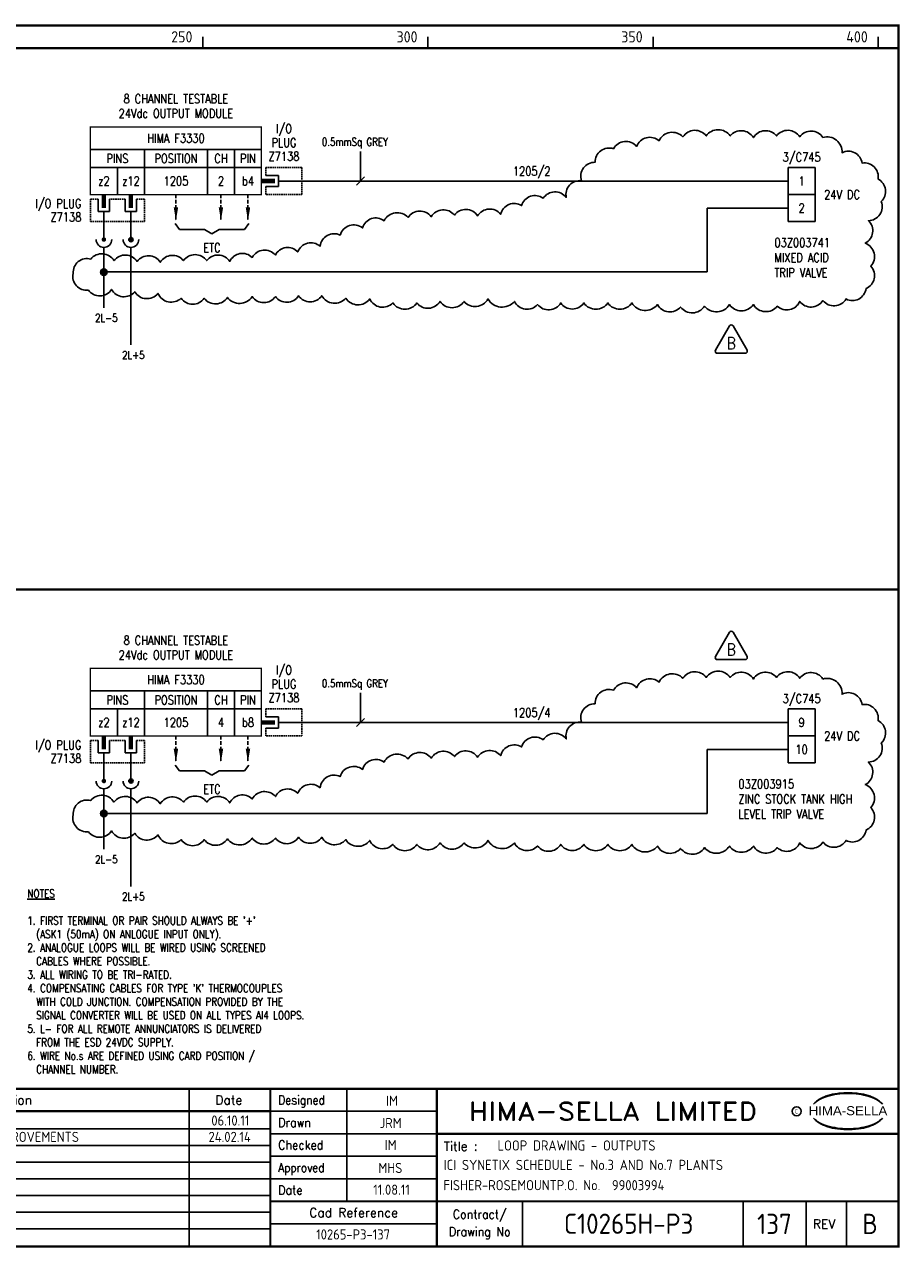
# Model space of a CAD drawing. Extents: x 14 to 405, y 0 to 275.
# Tile 2 of 2: x 210 to 405, y 0 to 272. Entities that reach past the tile are written whole.
import ezdxf
from ezdxf.enums import TextEntityAlignment as Align

# ---------------------------------------------------------------- set-up
doc = ezdxf.new("R2010")
doc.units = 0
doc.header["$LTSCALE"] = 0.25
doc.header["$MEASUREMENT"] = 0
doc.linetypes.add('HIDDEN2', pattern=[4.7625, 3.175, -1.5875])
doc.layers.get('0').update_dxf_attribs({"color": 41, "linetype": 'CONTINUOUS'})
for name, color, linetype in [('00-DRG_FRAME', 12, 'CONTINUOUS'), ('01-DRAW', 7, 'CONTINUOUS'), ('02-TEXT', 2, 'CONTINUOUS'), ('051-TEXT', 2, 'CONTINUOUS'), ('117', 7, 'CONTINUOUS'), ('DIM', 3, 'CONTINUOUS'), ('LAB', 2, 'CONTINUOUS'), ('RACK', 2, 'CONTINUOUS'), ('SLOT', 2, 'CONTINUOUS'), ('SNA', 2, 'CONTINUOUS'), ('TEXT', 2, 'CONTINUOUS'), ('TPOL', 3, 'CONTINUOUS'), ('XR_FUNCTION', 2, 'CONTINUOUS'), ('XR_MAIN', 2, 'CONTINUOUS')]:
    doc.layers.add(name, color=color, linetype=linetype)
doc.styles.add('ARIAL', font='ARIAL.TTF', dxfattribs={"height": 2.5})
doc.styles.add('CROSSREF', font='romans.shx', dxfattribs={"width": 0.8, "height": 2})
doc.styles.add('FUNCTION', font='ROMANS.shx', dxfattribs={"width": 0.8, "height": 2.5})
doc.styles.add('ISO', font='iso.shx')
doc.styles.add('PINS', font='ROMANS.shx', dxfattribs={"width": 0.8, "height": 2.5})
doc.styles.add('RACK', font='ROMANS.shx', dxfattribs={"width": 0.8, "height": 2.5})
doc.styles.add('ROMAND', font='ROMAND')
doc.styles.add('romans', font='romans.shx', dxfattribs={"width": 0.8, "height": 2.5})
doc.styles.add('SLOT', font='romans.shx', dxfattribs={"width": 0.8, "height": 2})
doc.styles.add('SYMBOL', font='ROMANS.shx', dxfattribs={"width": 0.8, "height": 20})

# ---------------------------------------------------------------- blocks, each defined once
blk = doc.blocks.new('A3-REVA')
at = {"layer": '051-TEXT', "style": 'ISO'}
for tag, p in [('DESIGNED', (292.01, 31.7)), ('A', (117.73, 27.28)), ('DES', (127.73, 27.28)), ('DRN', (137.73, 27.28)), ('CHKD', (147.73, 27.28)), ('APPD', (157.73, 27.28)), ('DATE', (256, 27.28)), ('DRAWN', (291.72, 26.77)), ('CHECKED', (291.72, 21.89)), ('APPD', (291.65, 16.79)), ('DATE', (291.92, 11.96))]:
    blk.add_attdef(tag, text='', height=2.25, dxfattribs=at).set_placement(p, align=Align.CENTER)
blk.add_attdef('DESCRIPTION', (165.03, 27.28), '', height=2.25, dxfattribs=at)
blk = doc.blocks.new('A3-REVB')
at = {"layer": '051-TEXT', "style": 'ISO'}
for tag, p in [('A', (124.85, -20.36)), ('DES', (134.85, -20.36)), ('DRN', (144.85, -20.36)), ('CHKD', (154.85, -20.36)), ('APPD', (164.85, -20.36)), ('DATE', (263.12, -20.36))]:
    blk.add_attdef(tag, text='', height=2.25, dxfattribs=at).set_placement(p, align=Align.CENTER)
blk.add_attdef('DESCRIPTION', (172.15, -20.36), '', height=2.25, dxfattribs=at)
blk = doc.blocks.new('A3-TITLE')
at = {"layer": '051-TEXT', "style": 'ISO'}
blk.add_attdef('TITLE_1', (315.46, 21.78), '', height=2.25, dxfattribs=at)
for tag, p in [('DRGNO', (376.96, 3.24)), ('REV.', (398.2, 3.24))]:
    blk.add_attdef(tag, text='', height=4.5, dxfattribs=at).set_placement(p, align=Align.CENTER)
blk = doc.blocks.new('A3-CONTRACT')
at = {"layer": '051-TEXT', "color": 41, "style": 'ISO'}
for tag, height, p in [('SCALE', 2.25, (106.71, 31.82)), ('DIMS', 2.25, (106.71, 26.8)), ('CONTRACT', 4.5, (344.94, 3.1)), ('CAD-REF', 2.25, (283.73, 1.84))]:
    blk.add_attdef(tag, text='', height=height, dxfattribs=at).set_placement(p, align=Align.CENTER)
for tag, p in [('TITLE_2', (303.86, 17.28)), ('TITLE_3', (303.79, 12.78))]:
    blk.add_attdef(tag, p, '', height=2.25, dxfattribs=at)
blk = doc.blocks.new('DOT')
for radius in [0.75, 0.65, 0.55, 0.45, 0.35, 0.25, 0.15, 0.05]:
    blk.add_circle((0, 0), radius)
blk = doc.blocks.new('F3330-02')
for p, q in [((-38, 7), (0, 7)), ((-26, 7), (-26, -3)), ((-12, 7), (-12, -3)), ((-6, 7), (-6, -3)), ((-38, 3), (0, 3)), ((-32, 3), (-32, -3)), ((1, 1.25), (3.75, 1.25)), ((3.75, 1.25), (3.75, -1.25)), ((3.75, 0), (9, 0)), ((3.75, -1.25), (1, -1.25)), ((-36.25, -4), (-36.25, -6.75)), ((-33.75, -6.75), (-33.75, -4)), ((-30.25, -4), (-30.25, -6.75)), ((-27.75, -6.75), (-27.75, -4)), ((-36.25, -6.75), (-33.75, -6.75)), ((-35, -6.75), (-35, -9)), ((-30.25, -6.75), (-27.75, -6.75)), ((-29, -6.75), (-29, -9))]:
    blk.add_line(p, q)
at = {"const_width": 0.3}
blk.add_lwpolyline([(0, -3), (-38, -3), (-38, 12), (0, 12)], close=True, dxfattribs=at)
at = {"color": 3, "linetype": 'HIDDEN2', "ltscale": 0.4}
for points in [[(1, 1.25), (1, 3), (9, 3), (9, -3), (1, -3), (1, -1.25)], [(-36.25, -4), (-38, -4), (-38, -9), (-26, -9), (-26, -4), (-27.75, -4)], [(-30.25, -4), (-33.75, -4)]]:
    blk.add_lwpolyline(points, dxfattribs=at)
blk.add_lwpolyline([(3, 0, 1, 1, 0), (0, 0, 0.5, 0.5, 0)], format="xyseb")
at = {"const_width": 1}
for points in [[(-35, -6), (-35, -3)], [(-29, -6), (-29, -3)]]:
    blk.add_lwpolyline(points, dxfattribs=at)
at = {"layer": 'LAB', "style": 'PINS', "width": 0.8, "flags": 1}
blk.add_attdef('LAB1', text='', height=1.5, dxfattribs=at).set_placement((-41, -1), align=Align.RIGHT)
at = {"layer": 'RACK', "style": 'RACK', "width": 0.8}
blk.add_attdef('SLOT', text='', height=2, dxfattribs=at).set_placement((-19, 0), align=Align.MIDDLE)
at = {"layer": 'SLOT', "style": 'SLOT', "width": 0.8}
blk.add_attdef('ADD1', text='', height=2, dxfattribs=at).set_placement((-9, 0), align=Align.MIDDLE)
at = {"layer": 'SNA', "style": 'SYMBOL', "width": 0.8, "flags": 1}
blk.add_attdef('SNA', text='', height=1.5, dxfattribs=at).set_placement((-41, 5), align=Align.RIGHT)
at = {"layer": 'TEXT', "style": 'romans', "width": 0.8}
for s, p in [('8 CHANNEL TESTABLE', (-19, 17.25)), ('24Vdc OUTPUT MODULE', (-19, 14))]:
    blk.add_text(s, height=2, dxfattribs=at).set_placement(p, align=Align.CENTER)
for s, p in [('I/O', (5, 11.5)), ('HIMA F3330', (-19, 9.5)), ('PLUG', (5, 8.5)), ('PINS', (-32, 5)), ('POSITION', (-19, 5)), ('CH', (-9, 5)), ('PIN', (-3, 5)), ('Z7138', (5, 5.5)), ('z2', (-35, 0)), ('z12', (-29, 0)), ('b4', (-3, 0))]:
    blk.add_text(s, height=2, dxfattribs=at).set_placement(p, align=Align.MIDDLE)
for s, p in [('I/O PLUG', (-40, -5)), ('Z7138', (-40, -8))]:
    blk.add_text(s, height=2, dxfattribs=at).set_placement(p, align=Align.MIDDLE_RIGHT)
at = {"layer": 'TPOL', "color": 2, "style": 'PINS', "width": 0.8}
blk.add_attdef('CN1', text='', height=2, dxfattribs=at).set_placement((-3, 0), align=Align.MIDDLE)
at = {"layer": 'TPOL', "style": 'PINS', "width": 0.8, "flags": 1}
blk.add_attdef('CN2', text='', height=1, dxfattribs=at).set_placement((9, 0), align=Align.MIDDLE_RIGHT)
for tag, p in [('CN3', (-35, -9)), ('CN4', (-29, -9))]:
    blk.add_attdef(tag, text='', height=1, dxfattribs=at).set_placement(p, align=Align.BOTTOM_CENTER)
at = {"layer": 'XR_FUNCTION', "style": 'FUNCTION', "width": 0.8, "flags": 1}
blk.add_attdef('XR_FUNCTION', text='', height=1.5, dxfattribs=at).set_placement((-41, 7), align=Align.RIGHT)
at = {"layer": 'XR_MAIN', "style": 'CROSSREF', "width": 0.8, "flags": 1}
blk.add_attdef('XR_MAIN', text='', height=1.5, dxfattribs=at).set_placement((-41, 1), align=Align.RIGHT)
blk = doc.blocks.new('F3330-04')
for p, q in [((-38, 7), (0, 7)), ((-26, 7), (-26, -3)), ((-12, 7), (-12, -3)), ((-6, 7), (-6, -3)), ((-38, 3), (0, 3)), ((-32, 3), (-32, -3)), ((1, 1.25), (3.75, 1.25)), ((3.75, 1.25), (3.75, -1.25)), ((3.75, 0), (9, 0)), ((3.75, -1.25), (1, -1.25)), ((-36.25, -4), (-36.25, -6.75)), ((-33.75, -6.75), (-33.75, -4)), ((-30.25, -4), (-30.25, -6.75)), ((-27.75, -6.75), (-27.75, -4)), ((-36.25, -6.75), (-33.75, -6.75)), ((-35, -6.75), (-35, -9)), ((-30.25, -6.75), (-27.75, -6.75)), ((-29, -6.75), (-29, -9))]:
    blk.add_line(p, q)
at = {"const_width": 0.3}
blk.add_lwpolyline([(0, -3), (-38, -3), (-38, 12), (0, 12)], close=True, dxfattribs=at)
at = {"color": 3, "linetype": 'HIDDEN2', "ltscale": 0.4}
for points in [[(1, 1.25), (1, 3), (9, 3), (9, -3), (1, -3), (1, -1.25)], [(-36.25, -4), (-38, -4), (-38, -9), (-26, -9), (-26, -4), (-27.75, -4)], [(-30.25, -4), (-33.75, -4)]]:
    blk.add_lwpolyline(points, dxfattribs=at)
blk.add_lwpolyline([(3, 0, 1, 1, 0), (0, 0, 0.5, 0.5, 0)], format="xyseb")
at = {"const_width": 1}
for points in [[(-35, -6), (-35, -3)], [(-29, -6), (-29, -3)]]:
    blk.add_lwpolyline(points, dxfattribs=at)
at = {"layer": 'LAB', "style": 'PINS', "width": 0.8, "flags": 1}
blk.add_attdef('LAB1', text='', height=1.5, dxfattribs=at).set_placement((-41, -1), align=Align.RIGHT)
at = {"layer": 'RACK', "style": 'RACK', "width": 0.8}
blk.add_attdef('SLOT', text='', height=2, dxfattribs=at).set_placement((-19, 0), align=Align.MIDDLE)
at = {"layer": 'SLOT', "style": 'SLOT', "width": 0.8}
blk.add_attdef('ADD1', text='', height=2, dxfattribs=at).set_placement((-9, 0), align=Align.MIDDLE)
at = {"layer": 'SNA', "style": 'SYMBOL', "width": 0.8, "flags": 1}
blk.add_attdef('SNA', text='', height=1.5, dxfattribs=at).set_placement((-41, 5), align=Align.RIGHT)
at = {"layer": 'TEXT', "style": 'romans', "width": 0.8}
for s, p in [('8 CHANNEL TESTABLE', (-19, 17.25)), ('24Vdc OUTPUT MODULE', (-19, 14))]:
    blk.add_text(s, height=2, dxfattribs=at).set_placement(p, align=Align.CENTER)
for s, p in [('I/O', (5, 11.5)), ('HIMA F3330', (-19, 9.5)), ('PLUG', (5, 8.5)), ('PINS', (-32, 5)), ('POSITION', (-19, 5)), ('CH', (-9, 5)), ('PIN', (-3, 5)), ('Z7138', (5, 5.5)), ('z2', (-35, 0)), ('z12', (-29, 0)), ('b8', (-3, 0))]:
    blk.add_text(s, height=2, dxfattribs=at).set_placement(p, align=Align.MIDDLE)
for s, p in [('I/O PLUG', (-40, -5)), ('Z7138', (-40, -8))]:
    blk.add_text(s, height=2, dxfattribs=at).set_placement(p, align=Align.MIDDLE_RIGHT)
at = {"layer": 'TPOL', "color": 2, "style": 'PINS', "width": 0.8}
blk.add_attdef('CN1', text='', height=2, dxfattribs=at).set_placement((-3, 0), align=Align.MIDDLE)
at = {"layer": 'TPOL', "style": 'PINS', "width": 0.8, "flags": 1}
blk.add_attdef('CN2', text='', height=1, dxfattribs=at).set_placement((9, 0), align=Align.MIDDLE_RIGHT)
for tag, p in [('CN3', (-35, -9)), ('CN4', (-29, -9))]:
    blk.add_attdef(tag, text='', height=1, dxfattribs=at).set_placement(p, align=Align.BOTTOM_CENTER)
at = {"layer": 'XR_FUNCTION', "style": 'FUNCTION', "width": 0.8, "flags": 1}
blk.add_attdef('XR_FUNCTION', text='', height=1.5, dxfattribs=at).set_placement((-41, 7), align=Align.RIGHT)
at = {"layer": 'XR_MAIN', "style": 'CROSSREF', "width": 0.8, "flags": 1}
blk.add_attdef('XR_MAIN', text='', height=1.5, dxfattribs=at).set_placement((-41, 1), align=Align.RIGHT)
blk = doc.blocks.new('TRI-B')
at = {"layer": '01-DRAW'}
blk.add_lwpolyline([(381.98, 256.75), (378.86, 251.35, 0.57735), (379.25, 250.68), (385.48, 250.68, 0.57735), (385.87, 251.35), (382.76, 256.75, 0.57735)], format="xyb", close=True, dxfattribs=at)
at = {"layer": '02-TEXT', "color": 2, "style": 'romans', "width": 0.8}
blk.add_text('B', height=2.7, dxfattribs=at).set_placement((382.37, 252.93), align=Align.MIDDLE)

msp = doc.modelspace()

# ---------------------------------------------------------------- linework, layer by layer
at = {"layer": '00-DRG_FRAME'}
for p, q in [((250, 266.5), (250, 269)), ((300, 266.5), (300, 269)), ((350, 266.5), (350, 269)), ((400, 266.5), (400, 269)), ((247, 35.5), (247, 0.5)), ((282, 35.5), (282, 10.5)), ((265, 30.5), (302, 30.5)), ((265, 26.59), (112.7, 26.59)), ((302, 25.5), (265, 25.5)), ((265, 22.89), (112.7, 22.89)), ((265, 19.19), (112.7, 19.19)), ((265, 20.5), (302, 20.5)), ((265, 15.49), (112.7, 15.49)), ((302, 15.5), (265, 15.5)), ((265, 11.79), (112.7, 11.79)), ((321, 10.5), (321, 0.5)), ((370, 10.5), (370, 0.5)), ((384, 0.5), (384, 10.5)), ((393, 10.5), (393, 0.5)), ((265, 8.09), (112.7, 8.09)), ((302, 5.5), (265, 5.5)), ((265, 4.39), (112.7, 4.39))]:
    msp.add_line(p, q, dxfattribs=at)
at = {"layer": '00-DRG_FRAME', "const_width": 0.5}
msp.add_lwpolyline([(14.5, 0.5), (404.5, 0.5), (404.5, 271.5), (14.5, 271.5)], close=True, dxfattribs=at)
for points in [[(14.5, 266.5), (404.5, 266.5)], [(14.5, 146.31), (404.5, 146.31)], [(404.5, 35.5), (14.5, 35.5)], [(265, 35.5), (265, 0.5)], [(302, 0.5), (302, 35.5)], [(265, 30.5), (72.5, 30.5)], [(404.5, 25.5), (302, 25.5)], [(265, 10.5), (404.5, 10.5)]]:
    msp.add_lwpolyline(points, dxfattribs=at)
at = {"layer": '00-DRG_FRAME', "color": 3}
msp.add_circle((381.88, 30.5), 1, dxfattribs=at)
for centre, radius, start, end in [((390.6, 26.83), 7.24, 106.0532, 133.5024), ((390.11, 28.1), 5.98, 122.244, 131.6154), ((389.75, 28.78), 5.21, 111.8206, 122.8668), ((391.78, 24.7), 9.76, 107.5931, 113.9452), ((393.1, 18.5), 15.94, 89.2698, 106.3911), ((392.1, 23.52), 10.99, 96.0146, 107.3203), ((393.29, 16.31), 18.28, 92.8917, 97.3734), ((393.24, 18.86), 15.73, 89.7805, 93.1738), ((393.36, 18.86), 15.73, 86.8262, 90.2195), ((393.51, 18.5), 15.94, 73.6089, 90.7302), ((393.31, 16.31), 18.28, 82.6266, 87.1083), ((394.51, 23.52), 10.99, 72.6797, 83.9854), ((394.83, 24.7), 9.76, 66.0548, 72.4069), ((396, 26.83), 7.24, 46.4976, 73.9468), ((396.85, 28.78), 5.21, 57.1332, 68.1794), ((396.49, 28.1), 5.98, 48.3846, 57.756), ((390.88, 27.01), 7.3, 130.419, 136.057), ((395.73, 27.01), 7.3, 43.943, 49.581), ((390.88, 34.04), 7.3, 223.943, 229.581), ((390.6, 34.23), 7.24, 226.4976, 253.9468), ((390.11, 32.96), 5.98, 228.3846, 237.756), ((389.75, 32.28), 5.21, 237.1332, 248.1794), ((391.78, 36.36), 9.76, 246.0548, 252.4069), ((393.1, 42.56), 15.94, 253.6089, 270.7302), ((393.51, 42.56), 15.94, 269.2698, 286.3911), ((394.83, 36.36), 9.76, 287.5931, 293.9452), ((396, 34.23), 7.24, 286.0532, 313.5024), ((396.85, 32.28), 5.21, 291.8206, 302.8668), ((396.49, 32.96), 5.98, 302.244, 311.6154), ((395.73, 34.04), 7.3, 310.419, 316.057), ((392.1, 37.54), 10.99, 252.6797, 263.9854), ((393.29, 44.75), 18.28, 262.6266, 267.1083), ((393.24, 42.19), 15.73, 266.8262, 270.2195), ((393.36, 42.19), 15.73, 269.7805, 273.1738), ((393.31, 44.75), 18.28, 272.8917, 277.3734), ((394.51, 37.54), 10.99, 276.0146, 287.3203)]:
    msp.add_arc(centre, radius, start, end, dxfattribs=at)
at = {"layer": '01-DRAW'}
for p, q in [((380, 240), (386, 240)), ((380, 234), (380, 240)), ((386, 240), (386, 234)), ((272.03, 237), (380, 237)), ((380, 228), (380, 234)), ((386, 234), (380, 234)), ((386, 234), (386, 228)), ((380, 231), (362, 231)), ((228.03, 228), (228.03, 224)), ((234.03, 228), (234.03, 224)), ((243.83, 227.55), (244.8, 226.26)), ((244.8, 226.26), (250.41, 226.26)), ((250.41, 226.26), (252.03, 225.29)), ((253.65, 226.26), (252.03, 225.29)), ((253.65, 226.26), (259.26, 226.26)), ((260.23, 227.55), (259.26, 226.26)), ((384.32, 228), (380, 228)), ((380, 228), (386, 228)), ((228.03, 222.27), (228.03, 208.87)), ((234.03, 222.27), (234.03, 200.61)), ((234.03, 222.27), (234.03, 200.61)), ((380, 119.81), (386, 119.81)), ((380, 113.81), (380, 119.81)), ((386, 119.81), (386, 113.81)), ((272.03, 116.81), (380, 116.81)), ((380, 107.81), (380, 113.81)), ((386, 113.81), (380, 113.81)), ((386, 113.81), (386, 107.81)), ((380, 110.81), (362, 110.81)), ((228.03, 107.81), (228.03, 103.81)), ((234.03, 107.81), (234.03, 103.81)), ((243.83, 107.36), (244.8, 106.06)), ((244.8, 106.06), (250.41, 106.06)), ((250.41, 106.06), (252.03, 105.09)), ((253.65, 106.06), (252.03, 105.09)), ((253.65, 106.06), (259.26, 106.06)), ((260.23, 107.36), (259.26, 106.06)), ((384.32, 107.81), (380, 107.81)), ((380, 107.81), (386, 107.81)), ((228.03, 102.08), (228.03, 88.68)), ((234.03, 102.08), (234.03, 80.42)), ((234.03, 102.08), (234.03, 80.42))]:
    msp.add_line(p, q, dxfattribs=at)
at = {"layer": '01-DRAW', "linetype": 'HIDDEN2'}
for p, q in [((244.03, 234), (244.03, 228.17)), ((254.03, 234), (254.03, 228.17)), ((260.03, 234), (260.03, 228.17)), ((244.03, 113.81), (244.03, 107.98)), ((254.03, 113.81), (254.03, 107.98)), ((260.03, 113.81), (260.03, 107.98))]:
    msp.add_line(p, q, dxfattribs=at)
at = {"layer": '01-DRAW'}
for points in [[(387.72, 246.65, 0.520567), (382.57, 246.82, 0.520567), (382.57, 246.82, 0.520567), (377.42, 247, 0.520567), (377.42, 247, 0.520567), (372.28, 246.65, 0.520567), (372.28, 246.65, 0.520567), (367.13, 247, 0.520567), (367.13, 247, 0.520567), (361.8, 247, 0.520567), (361.8, 247, 0.520567), (356.65, 246.82, 0.520567), (356.65, 246.82, 0.520567), (351.33, 245.94, 0.520567), (351.33, 245.94, 0.520567), (346.36, 244.69, 0.520567), (346.36, 244.69, 0.520567), (341.21, 244.16, 0.520567), (341.21, 244.16, 0.520567), (337.13, 241.15, 0.520567), (337.13, 241.15, 0.520567), (334.11, 237.06, 0.520567), (334.11, 237.06, 0.520567), (330.74, 233.34, 0.520567), (330.74, 233.34, 0.520567), (325.59, 233.16, 0.520567), (325.59, 233.16, 0.520567), (320.8, 231.56, 0.520567), (320.8, 231.56, 0.520567), (316.18, 229.61, 0.520567), (316.18, 229.61, 0.520567), (311.03, 229.26, 0.520567), (311.03, 229.26, 0.520567), (305.89, 229.44, 0.520567), (305.89, 229.44, 0.520567), (300.74, 229.08, 0.520567), (300.74, 229.08, 0.520567), (295.59, 228.9, 0.520567), (295.59, 228.9, 0.520567), (290.26, 228.19, 0.520567), (290.26, 228.19, 0.520567), (285.47, 226.6, 0.520567), (285.47, 226.6, 0.520567), (280.5, 225, 0.520567), (280.5, 225, 0.520567), (276.06, 222.52, 0.520567), (276.06, 222.52, 0.520567), (271.09, 221.27, 0.520567), (271.09, 221.27, 0.520567), (266.12, 220.56, 0.520567), (266.12, 220.56, 0.520567), (260.97, 220.03, 0.520567), (260.97, 220.03, 0.520567), (256, 219.14, 0.520567), (256, 219.14, 0.520567), (250.86, 219.32, 0.520567), (250.86, 219.32, 0.520567), (245.71, 219.32, 0.520567), (245.71, 219.32, 0.520567), (240.56, 218.97, 0.520567), (240.56, 218.97, 0.520567), (235.41, 219.14, 0.520567), (235.41, 219.14, 0.520567), (230.27, 219.32, 0.520567), (230.27, 219.32, 0.520567), (225.12, 219.68, 0.520567), (225.12, 219.68, 0.520567), (221.21, 216.48, 0.520567), (221.21, 216.48, 0.520567), (224.58, 212.76, 0.520567), (224.58, 212.76, 0.520567), (229.73, 212.93, 0.520567), (229.73, 212.93, 0.520567), (234.88, 212.4, 0.520567), (234.88, 212.4, 0.520567), (240.03, 212.05, 0.520567), (240.03, 212.05, 0.520567), (245.18, 210.98, 0.520567), (245.18, 210.98, 0.520567), (250.32, 210.98, 0.520567), (250.32, 210.98, 0.520567), (255.47, 211.16, 0.520567), (255.47, 211.16, 0.520567), (260.97, 211.34, 0.520567), (260.97, 211.34, 0.520567), (266.12, 211.34, 0.520567), (266.12, 211.34, 0.520567), (271.27, 211.52, 0.520567), (271.27, 211.52, 0.520567), (276.42, 211.52, 0.520567), (276.42, 211.52, 0.520567), (281.74, 210.98, 0.520567), (281.74, 210.98, 0.520567), (287.07, 210.81, 0.520567), (287.07, 210.81, 0.520567), (292.22, 209.92, 0.520567), (292.22, 209.92, 0.520567), (297.54, 209.92, 0.520567), (297.54, 209.92, 0.520567), (302.69, 210.27, 0.520567), (302.69, 210.27, 0.520567), (308.02, 210.27, 0.520567), (308.02, 210.27, 0.520567), (313.34, 210.81, 0.520567), (313.34, 210.81, 0.520567), (319.2, 210.27, 0.520567), (319.2, 210.27, 0.520567), (324.35, 209.56, 0.520567), (324.35, 209.56, 0.520567), (329.49, 209.92, 0.520567), (329.49, 209.92, 0.520567), (334.64, 209.92, 0.520567), (334.64, 209.92, 0.520567), (339.97, 209.92, 0.520567), (339.97, 209.92, 0.520567), (345.29, 209.92, 0.520567), (345.29, 209.92, 0.520567), (350.97, 209.56, 0.520567), (350.97, 209.56, 0.520567), (356.12, 209.03, 0.520567), (356.12, 209.03, 0.520567), (361.45, 209.21, 0.520567), (361.45, 209.21, 0.520567), (366.95, 209.56, 0.520567), (366.95, 209.56, 0.520567), (372.28, 209.56, 0.520567), (372.28, 209.56, 0.520567), (377.6, 209.21, 0.520567), (377.6, 209.21, 0.520567), (382.57, 210.27, 0.520567), (382.57, 210.27, 0.520567), (387.72, 210.45, 0.520567), (387.72, 210.45, 0.520567), (392.87, 210.81, 0.520567), (392.87, 210.81, 0.520567), (397.3, 213.11, 0.520567), (397.3, 213.11, 0.520567), (398.37, 218.08, 0.520567), (398.37, 218.08, 0.520567), (397.13, 223.23, 0.520567), (397.13, 223.23, 0.520567), (397.84, 228.19, 0.520567), (397.84, 228.19, 0.520567), (400.68, 232.45, 0.520567), (400.68, 232.45, 0.520567), (399.97, 237.42, 0.520567), (399.97, 237.42, 0.520567), (396.42, 240.97, 0.520567), (396.42, 240.97, 0.520567), (391.98, 243.27, 0.520567), (391.98, 243.27, 0.520567)], [(387.72, 126.45, 0.520567), (382.57, 126.63, 0.520567), (382.57, 126.63, 0.520567), (377.42, 126.81, 0.520567), (377.42, 126.81, 0.520567), (372.28, 126.45, 0.520567), (372.28, 126.45, 0.520567), (367.13, 126.81, 0.520567), (367.13, 126.81, 0.520567), (361.8, 126.81, 0.520567), (361.8, 126.81, 0.520567), (356.65, 126.63, 0.520567), (356.65, 126.63, 0.520567), (351.33, 125.74, 0.520567), (351.33, 125.74, 0.520567), (346.36, 124.5, 0.520567), (346.36, 124.5, 0.520567), (341.21, 123.97, 0.520567), (341.21, 123.97, 0.520567), (337.13, 120.95, 0.520567), (337.13, 120.95, 0.520567), (334.11, 116.87, 0.520567), (334.11, 116.87, 0.520567), (330.74, 113.15, 0.520567), (330.74, 113.15, 0.520567), (325.59, 112.97, 0.520567), (325.59, 112.97, 0.520567), (320.8, 111.37, 0.520567), (320.8, 111.37, 0.520567), (316.18, 109.42, 0.520567), (316.18, 109.42, 0.520567), (311.03, 109.07, 0.520567), (311.03, 109.07, 0.520567), (305.89, 109.24, 0.520567), (305.89, 109.24, 0.520567), (300.74, 108.89, 0.520567), (300.74, 108.89, 0.520567), (295.59, 108.71, 0.520567), (295.59, 108.71, 0.520567), (290.26, 108, 0.520567), (290.26, 108, 0.520567), (285.47, 106.4, 0.520567), (285.47, 106.4, 0.520567), (280.5, 104.81, 0.520567), (280.5, 104.81, 0.520567), (276.06, 102.32, 0.520567), (276.06, 102.32, 0.520567), (271.09, 101.08, 0.520567), (271.09, 101.08, 0.520567), (266.12, 100.37, 0.520567), (266.12, 100.37, 0.520567), (260.97, 99.84, 0.520567), (260.97, 99.84, 0.520567), (256, 98.95, 0.520567), (256, 98.95, 0.520567), (250.86, 99.13, 0.520567), (250.86, 99.13, 0.520567), (245.71, 99.13, 0.520567), (245.71, 99.13, 0.520567), (240.56, 98.77, 0.520567), (240.56, 98.77, 0.520567), (235.41, 98.95, 0.520567), (235.41, 98.95, 0.520567), (230.27, 99.13, 0.520567), (230.27, 99.13, 0.520567), (225.12, 99.48, 0.520567), (225.12, 99.48, 0.520567), (221.21, 96.29, 0.520567), (221.21, 96.29, 0.520567), (224.58, 92.56, 0.520567), (224.58, 92.56, 0.520567), (229.73, 92.74, 0.520567), (229.73, 92.74, 0.520567), (234.88, 92.21, 0.520567), (234.88, 92.21, 0.520567), (240.03, 91.86, 0.520567), (240.03, 91.86, 0.520567), (245.18, 90.79, 0.520567), (245.18, 90.79, 0.520567), (250.32, 90.79, 0.520567), (250.32, 90.79, 0.520567), (255.47, 90.97, 0.520567), (255.47, 90.97, 0.520567), (260.97, 91.15, 0.520567), (260.97, 91.15, 0.520567), (266.12, 91.15, 0.520567), (266.12, 91.15, 0.520567), (271.27, 91.32, 0.520567), (271.27, 91.32, 0.520567), (276.42, 91.32, 0.520567), (276.42, 91.32, 0.520567), (281.74, 90.79, 0.520567), (281.74, 90.79, 0.520567), (287.07, 90.61, 0.520567), (287.07, 90.61, 0.520567), (292.22, 89.73, 0.520567), (292.22, 89.73, 0.520567), (297.54, 89.73, 0.520567), (297.54, 89.73, 0.520567), (302.69, 90.08, 0.520567), (302.69, 90.08, 0.520567), (308.02, 90.08, 0.520567), (308.02, 90.08, 0.520567), (313.34, 90.61, 0.520567), (313.34, 90.61, 0.520567), (319.2, 90.08, 0.520567), (319.2, 90.08, 0.520567), (324.35, 89.37, 0.520567), (324.35, 89.37, 0.520567), (329.49, 89.73, 0.520567), (329.49, 89.73, 0.520567), (334.64, 89.73, 0.520567), (334.64, 89.73, 0.520567), (339.97, 89.73, 0.520567), (339.97, 89.73, 0.520567), (345.29, 89.73, 0.520567), (345.29, 89.73, 0.520567), (350.97, 89.37, 0.520567), (350.97, 89.37, 0.520567), (356.12, 88.84, 0.520567), (356.12, 88.84, 0.520567), (361.45, 89.02, 0.520567), (361.45, 89.02, 0.520567), (366.95, 89.37, 0.520567), (366.95, 89.37, 0.520567), (372.28, 89.37, 0.520567), (372.28, 89.37, 0.520567), (377.6, 89.02, 0.520567), (377.6, 89.02, 0.520567), (382.57, 90.08, 0.520567), (382.57, 90.08, 0.520567), (387.72, 90.26, 0.520567), (387.72, 90.26, 0.520567), (392.87, 90.61, 0.520567), (392.87, 90.61, 0.520567), (397.3, 92.92, 0.520567), (397.3, 92.92, 0.520567), (398.37, 97.89, 0.520567), (398.37, 97.89, 0.520567), (397.13, 103.03, 0.520567), (397.13, 103.03, 0.520567), (397.84, 108, 0.520567), (397.84, 108, 0.520567), (400.68, 112.26, 0.520567), (400.68, 112.26, 0.520567), (399.97, 117.23, 0.520567), (399.97, 117.23, 0.520567), (396.42, 120.78, 0.520567), (396.42, 120.78, 0.520567), (391.98, 123.08, 0.520567), (391.98, 123.08, 0.520567)]]:
    msp.add_lwpolyline(points, format="xyb", close=True, dxfattribs=at)
at = {"layer": '01-DRAW', "const_width": 0.5}
for points in [[(227.78, 224, 1), (228.28, 224, 1)], [(233.78, 224, 1), (234.28, 224, 1)], [(227.78, 103.81, 1), (228.28, 103.81, 1)], [(233.78, 103.81, 1), (234.28, 103.81, 1)]]:
    msp.add_lwpolyline(points, format="xyb", close=True, dxfattribs=at)
at = {"layer": '01-DRAW'}
for centre, radius in [((234.03, 224), 0.475), ((234.03, 224), 0.389), ((234.03, 224), 0.302), ((234.03, 224), 0.216), ((234.03, 224), 0.13), ((234.03, 224), 0.0432), ((234.03, 103.81), 0.475), ((234.03, 103.81), 0.389), ((234.03, 103.81), 0.302), ((234.03, 103.81), 0.216), ((234.03, 103.81), 0.13), ((234.03, 103.81), 0.0432)]:
    msp.add_circle(centre, radius, dxfattribs=at)
for centre in [(228.03, 224), (234.03, 224), (234.03, 224), (228.03, 103.81), (234.03, 103.81), (234.03, 103.81)]:
    msp.add_arc(centre, 1.73, 180, 0, dxfattribs=at)
for points in [[(244.53, 231.19), (243.53, 231.19), (244.03, 228.17)], [(254.53, 231.19), (253.53, 231.19), (254.03, 228.17)], [(260.53, 231.19), (259.53, 231.19), (260.03, 228.17)], [(244.53, 111), (243.53, 111), (244.03, 107.98)], [(254.53, 111), (253.53, 111), (254.03, 107.98)], [(260.53, 111), (259.53, 111), (260.03, 107.98)]]:
    msp.add_solid(points, dxfattribs=at)
at = {"layer": '117'}
for p, q in [((362, 216.82), (362, 231)), ((228.03, 216.82), (362, 216.82)), ((362, 96.63), (362, 110.81)), ((228.03, 96.63), (362, 96.63))]:
    msp.add_line(p, q, dxfattribs=at)
at = {"layer": 'DIM'}
for p, q in [((285.04, 237), (285.04, 243.54)), ((284.14, 236.1), (285.94, 237.9)), ((285.04, 116.81), (285.04, 123.35)), ((284.14, 115.91), (285.94, 117.71))]:
    msp.add_line(p, q, dxfattribs=at)

# ---------------------------------------------------------------- block references
at = {"layer": '00-DRG_FRAME'}
for name, p, values in [('A3-CONTRACT', (-0.35, 0.19), {'TITLE_2': 'ICI SYNETIX SCHEDULE - No.3 AND No.7 PLANTS', 'TITLE_3': 'FISHER-ROSEMOUNTP.O. No.  99003994', 'CAD-REF': '10265-P3-137', 'CONTRACT': 'C10265H-P3', 'SCALE': 'N/A', 'DIMS': 'N/A'}), ('A3-REVB', (-7, 47.68), {'A': 'A', 'DESCRIPTION': 'WIRE NUMBERS ADDED', 'DATE': '06.10.11'}), ('A3-REVB', (-7.15, 44.05), {'A': 'B', 'APPD': 'CT', 'DESCRIPTION': 'ZINC DISSOLVER PHR & MMN IMPROVEMENTS', 'DATE': '24.02.14'}), ('A3-TITLE', (0, 0), {'TITLE_1': 'LOOP DRAWING - OUTPUTS', 'DRGNO': '137', 'REV.': 'B'})]:
    msp.add_blockref(name, p, dxfattribs=at).add_auto_attribs(values)
ref = msp.add_blockref('A3-REVA', (0, 0), dxfattribs=at)
ref.add_attrib('DESIGNED', 'IM', dxfattribs={"layer": '051-TEXT', "height": 2.25, "style": 'ISO'}).set_placement((292.01, 31.7), align=Align.CENTER)
ref.add_attrib('DRAWN', 'JRM', dxfattribs={"layer": '051-TEXT', "height": 2.25, "style": 'ISO'}).set_placement((291.72, 26.77), align=Align.CENTER)
ref.add_attrib('CHECKED', 'IM', dxfattribs={"layer": '051-TEXT', "height": 2.25, "style": 'ISO'}).set_placement((291.72, 21.89), align=Align.CENTER)
ref.add_attrib('APPD', 'MHS', dxfattribs={"layer": '051-TEXT', "height": 2.25, "style": 'ISO'}).set_placement((291.65, 16.79), align=Align.CENTER)
ref.add_attrib('DATE', '11.08.11', dxfattribs={"layer": '051-TEXT', "height": 2.25, "style": 'ISO'}).set_placement((291.92, 11.96), align=Align.CENTER)
at = {"layer": '01-DRAW'}
for name, p, values in [('F3330-02', (263.03, 237), {'CN1': 'b4', 'SLOT': '1205', 'ADD1': '2'}), ('F3330-04', (263.03, 116.81), {'CN1': 'b8', 'SLOT': '1205', 'ADD1': '4'})]:
    msp.add_blockref(name, p, dxfattribs=at).add_auto_attribs(values)
for p in [(-15, -51.93), (-15, -119.93)]:
    msp.add_blockref('TRI-B', p, dxfattribs=at)
at = {"layer": '117', "linetype": 'HIDDEN2', "xscale": 0.9600000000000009, "yscale": 0.9600000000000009, "zscale": 0.9600000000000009}
for p in [(228.03, 216.77), (228.03, 96.58)]:
    msp.add_blockref('DOT', p, dxfattribs=at)

# ---------------------------------------------------------------- texts
at = {"layer": '00-DRG_FRAME', "style": 'ISO'}
for s, p in [('250', (247.69, 267.75)), ('300', (297.69, 267.75)), ('350', (347.69, 267.75)), ('400', (397.69, 267.75))]:
    msp.add_text(s, height=2.5, dxfattribs=at).set_placement(p, align=Align.RIGHT)
at = {"layer": '00-DRG_FRAME', "color": 4, "style": 'ROMAND'}
for s, p in [('Description', (204.69, 32)), ('Date', (255.79, 32))]:
    msp.add_text(s, height=2, dxfattribs=at).set_placement(p, align=Align.CENTER)
for s, width, p in [('Designed', 0.87, (266.75, 32)), ('Drawn', 0.9, (266.75, 27)), ('Checked', 0.9, (266.75, 22)), ('Approved', 0.85, (266.75, 17)), ('Date', 0.9, (266.75, 12))]:
    msp.add_text(s, height=2, dxfattribs=dict(at, width=width)).set_placement(p)
at = {"layer": '00-DRG_FRAME', "style": 'ROMAND', "width": 1.15}
msp.add_text('HIMA-SELLA LIMITED', height=4, dxfattribs=at).set_placement((341.1, 30.5), align=Align.MIDDLE)
at = {"layer": '00-DRG_FRAME', "color": 3, "style": 'ISO', "width": 0.9}
msp.add_text('C', height=1, dxfattribs=at).set_placement((381.84, 30), align=Align.CENTER)
at = {"layer": '00-DRG_FRAME', "style": 'ARIAL', "width": 1.05}
msp.add_text('HIMA-SELLA', height=2, dxfattribs=at).set_placement((393.3, 29.63), align=Align.CENTER)
at = {"layer": '00-DRG_FRAME', "color": 4, "style": 'ROMAND'}
msp.add_text('Title :', height=2, dxfattribs=at).set_placement((303.5, 21.75))
for s, p in [('Cad Reference', (283.5, 8)), ('REV', (388, 5.5))]:
    msp.add_text(s, height=2, dxfattribs=at).set_placement(p, align=Align.MIDDLE)
at = {"layer": '00-DRG_FRAME', "color": 4, "style": 'ROMAND', "width": 0.9}
for s, p in [('Contract/', (311.5, 7.5)), ('Drawing No', (311.5, 3.5))]:
    msp.add_text(s, height=2, dxfattribs=at).set_placement(p, align=Align.MIDDLE)
at = {"layer": '01-DRAW', "color": 2, "style": 'romans', "width": 0.8}
for p in [(252.03, 221.19), (252.03, 101)]:
    msp.add_text('ETC', height=2, dxfattribs=at).set_placement(p, align=Align.CENTER)
at = {"layer": '01-DRAW', "style": 'romans', "width": 0.8}
for s, p in [('2L-5', (226.09, 205.76)), ('2L+5', (232.09, 197.5)), ('2L-5', (226.09, 85.56)), ('2L+5', (232.09, 77.31))]:
    msp.add_text(s, height=1.75, dxfattribs=at).set_placement(p)
at = {"layer": '01-DRAW', "char_height": 2, "attachment_point": 5, "style": 'romans'}
for s, insert in [('1', (383, 237)), ('2', (383, 231)), ('9', (383, 116.81)), ('10', (383, 110.81))]:
    msp.add_mtext_dynamic_manual_height_columns(s, width=6, gutter_width=12.5, heights=[5.95], dxfattribs=dict(at, insert=insert))
at = {"layer": '01-DRAW', "insert": (211.02, 79.72), "char_height": 1.8, "width": 80.9791, "attachment_point": 1, "style": 'romans'}
msp.add_mtext("{\\LNOTES\\P\\P}1. FIRST TERMINAL OR PAIR SHOULD ALWAYS BE '+'\\P  (ASK1 (50mA) ON ANLOGUE INPUT ONLY).\\P2. ANALOGUE LOOPS WILL BE WIRED USING SCREENED\\P  CABLES WHERE POSSIBLE.\\P3. ALL WIRING TO BE TRI-RATED.\\P4. COMPENSATING CABLES FOR TYPE 'K' THERMOCOUPLES \\P  WITH COLD JUNCTION. COMPENSATION PROVIDED BY THE\\P  SIGNAL CONVERTER WILL BE USED ON ALL TYPES AI4 LOOPS.\\P5. L- FOR ALL REMOTE ANNUNCIATORS IS DELIVERED \\P  FROM THE ESD 24VDC SUPPLY.\\P6. WIRE No.s ARE DEFINED USING CARD POSITION /\\P  CHANNEL NUMBER.          ", dxfattribs=at)
at = {"layer": '051-TEXT', "style": 'romans', "width": 0.8}
for s, p in [('3/C745', (383, 241.3)), ('1205/2', (323.05, 238.19)), ('3/C745', (383, 121.11)), ('1205/4', (323.05, 118))]:
    msp.add_text(s, height=2, dxfattribs=at).set_placement(p, align=Align.CENTER)
at = {"layer": 'DIM', "style": 'romans', "width": 0.8}
for p in [(283.77, 244.81), (283.77, 124.61)]:
    msp.add_text('0.5mmSq GREY', height=1.75, dxfattribs=at).set_placement(p, align=Align.CENTER)
at = {"layer": 'TEXT', "char_height": 2, "attachment_point": 4, "style": 'romans'}
for s, insert, width in [('24V DC', (388, 234), 47.7416), ('03Z003741\\PMIXED ACID\\PTRIP VALVE', (376.96, 220), 23.24), ('24V DC', (388, 113.81), 47.7416), ('03Z003915\\PZINC STOCK TANK HIGH\\PLEVEL TRIP VALVE', (368.96, 99.81), 41.4331)]:
    msp.add_mtext(s, dxfattribs=dict(at, insert=insert, width=width))

doc.saveas('drawing.dxf')
